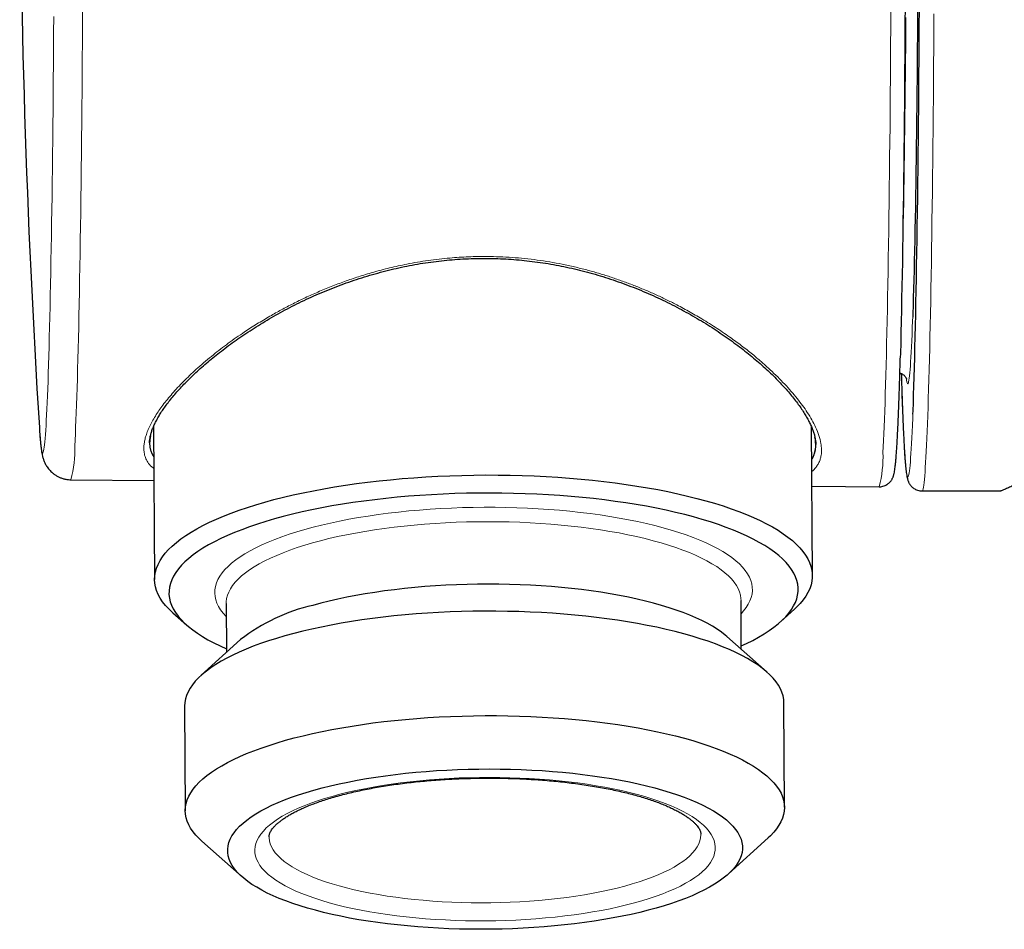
# Model space of a CAD drawing. Header units: millimetres. Extents: x 8 to 2314, y 12 to 2305.
# Tile 23 of 156: x 1074 to 1108, y 1090 to 1122. Entities that reach past the tile are written whole.
import ezdxf

# ---------------------------------------------------------------- set-up
doc = ezdxf.new("R2010")
doc.units = ezdxf.units.MM

msp = doc.modelspace()

# ---------------------------------------------------------------- linework, layer by layer
at = {"color": 7, "linetype": 'Continuous', "lineweight": 30}
for p, q in [((1104.704, 1109.667), (1104.707, 1109.562)), ((1078.563, 1107.827), (1078.595, 1102.469)), ((1101.594, 1102.605), (1101.564, 1107.806)), ((1078.45, 1107.491), (1078.427, 1107.368)), ((1101.715, 1107.202), (1101.714, 1107.242)), ((1075.67, 1105.955), (1078.574, 1105.929)), ((1101.576, 1105.729), (1103.927, 1105.708)), ((1105.431, 1105.562), (1108.182, 1105.562)), ((1099.11, 1100.022), (1099.099, 1101.735)), ((1081.1, 1101.631), (1081.1, 1101.628)), ((1081.1, 1101.628), (1081.1, 1101.63)), ((1081.1, 1101.628), (1081.11, 1099.916)), ((1100.496, 1100.999), (1100.965, 1101.426)), ((1079.238, 1101.297), (1079.712, 1100.876)), ((1081.605, 1100.365), (1080.217, 1099.104)), ((1100.013, 1099.222), (1098.609, 1100.466)), ((1079.644, 1098.03), (1079.665, 1094.377)), ((1100.62, 1094.501), (1100.598, 1098.154)), ((1098.659, 1092.166), (1100.047, 1093.427)), ((1080.251, 1093.309), (1081.654, 1092.065))]:
    msp.add_line(p, q, dxfattribs=at)
at = {"color": 252, "linetype": 'Continuous', "lineweight": 0, "flags": 128}
for points in [[(1076.079, 1122.434), (1076.075, 1121.844), (1076.071, 1121.26), (1076.067, 1120.682), (1076.063, 1120.109), (1076.058, 1119.544), (1076.053, 1118.985), (1076.048, 1118.434), (1076.042, 1117.891), (1076.037, 1117.355), (1076.031, 1116.828), (1076.024, 1116.31), (1076.018, 1115.801), (1076.011, 1115.302), (1076.004, 1114.812), (1075.997, 1114.333), (1075.99, 1113.864), (1075.982, 1113.407), (1075.974, 1112.96), (1075.966, 1112.525), (1075.958, 1112.101), (1075.95, 1111.69), (1075.941, 1111.291), (1075.932, 1110.904), (1075.923, 1110.531), (1075.914, 1110.17), (1075.905, 1109.823), (1075.895, 1109.49), (1075.886, 1109.171), (1075.876, 1108.865), (1075.866, 1108.574), (1075.856, 1108.297), (1075.846, 1108.036), (1075.835, 1107.788), (1075.825, 1107.556), (1075.814, 1107.339), (1075.804, 1107.138)], [(1104.062, 1106.904), (1104.073, 1107.107), (1104.083, 1107.326), (1104.094, 1107.561), (1104.104, 1107.81), (1104.115, 1108.075), (1104.125, 1108.355), (1104.135, 1108.649), (1104.145, 1108.957), (1104.155, 1109.28), (1104.164, 1109.617), (1104.174, 1109.968), (1104.183, 1110.332), (1104.192, 1110.709), (1104.201, 1111.099), (1104.209, 1111.503), (1104.218, 1111.918), (1104.226, 1112.346), (1104.234, 1112.786), (1104.242, 1113.237), (1104.25, 1113.7), (1104.258, 1114.173), (1104.265, 1114.658), (1104.272, 1115.152), (1104.279, 1115.657), (1104.285, 1116.171), (1104.291, 1116.695), (1104.297, 1117.227), (1104.303, 1117.768), (1104.309, 1118.317), (1104.314, 1118.874), (1104.319, 1119.438), (1104.324, 1120.01), (1104.328, 1120.588), (1104.332, 1121.172), (1104.336, 1121.762), (1104.34, 1122.358)], [(1074.588, 1107.471), (1074.596, 1107.375), (1074.607, 1107.26), (1074.617, 1107.161), (1074.628, 1107.077), (1074.639, 1107.008), (1074.65, 1106.955), (1074.66, 1106.917), (1074.671, 1106.896), (1074.682, 1106.89), (1074.693, 1106.899), (1074.704, 1106.924), (1074.714, 1106.965), (1074.725, 1107.021), (1074.736, 1107.093), (1074.747, 1107.18), (1074.757, 1107.283), (1074.768, 1107.401), (1074.778, 1107.535), (1074.789, 1107.684), (1074.799, 1107.847), (1074.809, 1108.026), (1074.82, 1108.22), (1074.83, 1108.428), (1074.84, 1108.651), (1074.85, 1108.888), (1074.859, 1109.14), (1074.869, 1109.406), (1074.879, 1109.685), (1074.888, 1109.979), (1074.897, 1110.286), (1074.906, 1110.606), (1074.915, 1110.939), (1074.924, 1111.286), (1074.933, 1111.644), (1074.941, 1112.016), (1074.95, 1112.399), (1074.958, 1112.794), (1074.966, 1113.201), (1074.973, 1113.619), (1074.981, 1114.048), (1074.988, 1114.488), (1074.995, 1114.938), (1075.002, 1115.399), (1075.009, 1115.869), (1075.015, 1116.349), (1075.021, 1116.838), (1075.027, 1117.335), (1075.033, 1117.841), (1075.039, 1118.356), (1075.044, 1118.878), (1075.049, 1119.407), (1075.054, 1119.944), (1075.058, 1120.487), (1075.062, 1121.037), (1075.066, 1121.592), (1075.07, 1122.154)], [(1104.73, 1113.019), (1104.735, 1113.18), (1104.743, 1113.499), (1104.751, 1113.831), (1104.759, 1114.175), (1104.766, 1114.531), (1104.774, 1114.899), (1104.781, 1115.278), (1104.788, 1115.669), (1104.795, 1116.07), (1104.802, 1116.482), (1104.809, 1116.904), (1104.815, 1117.336), (1104.821, 1117.777), (1104.827, 1118.228), (1104.833, 1118.688), (1104.838, 1119.156), (1104.843, 1119.632), (1104.848, 1120.116), (1104.853, 1120.608), (1104.857, 1121.106), (1104.862, 1121.612), (1104.866, 1122.123)], [(1105.846, 1122.25), (1105.842, 1121.651), (1105.838, 1121.058), (1105.834, 1120.471), (1105.83, 1119.89), (1105.825, 1119.316), (1105.82, 1118.749), (1105.815, 1118.189), (1105.809, 1117.637), (1105.803, 1117.094), (1105.797, 1116.559), (1105.791, 1116.034), (1105.784, 1115.517), (1105.777, 1115.011), (1105.77, 1114.514), (1105.763, 1114.028), (1105.755, 1113.553), (1105.748, 1113.089), (1105.74, 1112.636), (1105.731, 1112.195), (1105.723, 1111.765), (1105.714, 1111.349), (1105.706, 1110.944), (1105.697, 1110.553), (1105.687, 1110.175), (1105.678, 1109.81), (1105.669, 1109.458), (1105.659, 1109.121), (1105.649, 1108.798), (1105.639, 1108.489), (1105.629, 1108.195), (1105.619, 1107.915), (1105.608, 1107.65), (1105.598, 1107.401), (1105.587, 1107.166), (1105.577, 1106.948), (1105.566, 1106.744), (1105.555, 1106.557), (1105.544, 1106.385), (1105.533, 1106.23), (1105.522, 1106.09), (1105.51, 1105.967), (1105.499, 1105.86), (1105.488, 1105.769), (1105.477, 1105.695), (1105.465, 1105.637), (1105.454, 1105.595), (1105.442, 1105.571), (1105.431, 1105.562)], [(1105.102, 1111.643), (1105.097, 1111.51), (1105.088, 1111.263), (1105.079, 1111.031), (1105.07, 1110.812), (1105.06, 1110.608), (1105.051, 1110.418), (1105.041, 1110.243), (1105.031, 1110.082), (1105.022, 1109.937), (1105.012, 1109.806), (1105.002, 1109.691), (1104.992, 1109.591), (1104.982, 1109.506), (1104.972, 1109.436), (1104.961, 1109.382), (1104.951, 1109.343), (1104.941, 1109.32), (1104.931, 1109.312), (1104.921, 1109.32), (1104.911, 1109.343), (1104.901, 1109.382), (1104.89, 1109.436), (1104.883, 1109.483)], [(1104.707, 1109.562), (1104.708, 1109.547), (1104.717, 1109.231), (1104.727, 1108.928), (1104.737, 1108.64), (1104.747, 1108.366), (1104.757, 1108.107), (1104.767, 1107.863), (1104.778, 1107.633), (1104.788, 1107.419), (1104.799, 1107.22), (1104.81, 1107.036), (1104.82, 1106.868), (1104.831, 1106.716), (1104.842, 1106.579), (1104.853, 1106.458), (1104.864, 1106.354), (1104.875, 1106.265), (1104.886, 1106.192), (1104.897, 1106.135), (1104.909, 1106.095), (1104.92, 1106.07), (1104.931, 1106.062), (1104.942, 1106.07), (1104.953, 1106.095), (1104.965, 1106.135), (1104.976, 1106.192), (1104.987, 1106.265), (1104.998, 1106.354), (1105.009, 1106.458), (1105.02, 1106.579), (1105.031, 1106.716), (1105.042, 1106.868), (1105.052, 1107.036), (1105.063, 1107.22), (1105.074, 1107.419), (1105.084, 1107.633), (1105.095, 1107.863), (1105.105, 1108.107), (1105.11, 1108.247)], [(1083.848, 1104.216), (1084.137, 1104.295), (1084.437, 1104.37), (1084.746, 1104.441), (1085.063, 1104.508), (1085.389, 1104.572), (1085.722, 1104.631), (1086.063, 1104.686), (1086.411, 1104.736), (1086.764, 1104.783), (1087.123, 1104.824), (1087.487, 1104.862), (1087.855, 1104.894), (1088.227, 1104.922), (1088.601, 1104.945), (1088.979, 1104.964), (1089.358, 1104.978), (1089.738, 1104.987), (1090.119, 1104.991), (1090.5, 1104.99), (1090.88, 1104.985), (1091.259, 1104.975), (1091.636, 1104.959), (1092.011, 1104.94), (1092.382, 1104.915), (1092.75, 1104.886), (1093.113, 1104.852), (1093.472, 1104.814), (1093.824, 1104.771), (1094.171, 1104.723), (1094.511, 1104.671), (1094.844, 1104.615), (1095.169, 1104.555), (1095.485, 1104.491), (1095.793, 1104.422), (1096.091, 1104.35), (1096.38, 1104.274), (1096.658, 1104.194), (1096.925, 1104.111), (1097.182, 1104.025), (1097.426, 1103.935), (1097.659, 1103.842), (1097.879, 1103.747), (1098.086, 1103.648), (1098.28, 1103.547), (1098.461, 1103.443), (1098.628, 1103.338), (1098.781, 1103.23), (1098.92, 1103.12), (1099.044, 1103.008), (1099.153, 1102.895), (1099.248, 1102.781), (1099.328, 1102.665), (1099.392, 1102.548), (1099.441, 1102.431), (1099.475, 1102.313), (1099.494, 1102.194), (1099.496, 1102.075), (1099.484, 1101.957), (1099.456, 1101.838), (1099.413, 1101.72), (1099.354, 1101.602), (1099.281, 1101.486), (1099.192, 1101.37), (1099.102, 1101.27)], [(1099.099, 1101.735), (1099.097, 1101.799), (1099.08, 1101.914), (1099.048, 1102.03), (1099, 1102.145), (1098.938, 1102.258), (1098.86, 1102.371), (1098.767, 1102.483), (1098.66, 1102.594), (1098.537, 1102.702), (1098.401, 1102.809), (1098.25, 1102.915), (1098.085, 1103.018), (1097.907, 1103.118), (1097.715, 1103.217), (1097.511, 1103.312), (1097.293, 1103.405), (1097.064, 1103.495), (1096.822, 1103.582), (1096.569, 1103.666), (1096.305, 1103.746), (1096.03, 1103.823), (1095.745, 1103.896), (1095.451, 1103.965), (1095.147, 1104.03), (1094.835, 1104.092), (1094.515, 1104.149), (1094.187, 1104.202), (1093.852, 1104.251), (1093.511, 1104.295), (1093.164, 1104.335), (1092.812, 1104.37), (1092.455, 1104.401), (1092.094, 1104.427), (1091.729, 1104.448), (1091.362, 1104.465), (1090.993, 1104.477), (1090.622, 1104.484), (1090.25, 1104.486), (1089.878, 1104.484), (1089.507, 1104.477), (1089.136, 1104.465), (1088.767, 1104.448), (1088.4, 1104.427), (1088.037, 1104.4), (1087.676, 1104.37), (1087.32, 1104.334), (1086.969, 1104.294), (1086.623, 1104.25), (1086.283, 1104.201), (1085.949, 1104.148), (1085.623, 1104.09), (1085.304, 1104.029), (1084.993, 1103.964), (1084.691, 1103.894), (1084.399, 1103.821), (1084.116, 1103.744)], [(1081.103, 1101.163), (1081.094, 1101.172), (1080.992, 1101.285), (1080.905, 1101.4), (1080.833, 1101.517), (1080.776, 1101.634), (1080.735, 1101.752), (1080.709, 1101.87), (1080.698, 1101.988), (1080.703, 1102.107), (1080.723, 1102.226), (1080.758, 1102.344), (1080.809, 1102.462), (1080.875, 1102.58), (1080.957, 1102.696), (1081.053, 1102.811), (1081.164, 1102.925), (1081.29, 1103.038), (1081.431, 1103.149), (1081.585, 1103.259), (1081.754, 1103.366), (1081.936, 1103.471), (1082.132, 1103.574), (1082.341, 1103.675), (1082.562, 1103.772), (1082.796, 1103.867), (1083.042, 1103.959), (1083.3, 1104.048), (1083.568, 1104.134), (1083.848, 1104.216)], [(1084.116, 1103.744), (1083.843, 1103.664), (1083.581, 1103.58), (1083.33, 1103.493), (1083.091, 1103.403), (1082.864, 1103.31), (1082.649, 1103.215), (1082.446, 1103.116), (1082.257, 1103.015), (1082.081, 1102.912), (1081.919, 1102.807), (1081.771, 1102.7), (1081.637, 1102.591), (1081.518, 1102.481), (1081.413, 1102.369), (1081.323, 1102.256), (1081.249, 1102.142), (1081.189, 1102.027), (1081.144, 1101.912), (1081.115, 1101.796), (1081.101, 1101.68), (1081.1, 1101.631)], [(1084.799, 1094.88), (1085.068, 1094.953), (1085.347, 1095.022), (1085.635, 1095.087), (1085.932, 1095.149), (1086.238, 1095.206), (1086.55, 1095.259), (1086.87, 1095.308), (1087.196, 1095.352), (1087.528, 1095.392), (1087.865, 1095.428), (1088.206, 1095.459), (1088.551, 1095.485), (1088.899, 1095.506), (1089.25, 1095.523), (1089.602, 1095.534), (1089.955, 1095.541), (1090.309, 1095.544), (1090.662, 1095.541), (1091.015, 1095.533), (1091.365, 1095.521), (1091.714, 1095.504), (1092.059, 1095.482), (1092.401, 1095.455), (1092.738, 1095.424), (1093.07, 1095.388), (1093.397, 1095.348), (1093.717, 1095.303), (1094.031, 1095.253), (1094.337, 1095.2), (1094.635, 1095.142), (1094.924, 1095.08), (1095.204, 1095.014), (1095.475, 1094.945), (1095.735, 1094.872), (1095.984, 1094.795), (1096.222, 1094.714), (1096.448, 1094.631), (1096.663, 1094.544), (1096.864, 1094.455), (1097.053, 1094.363), (1097.228, 1094.268), (1097.39, 1094.171), (1097.538, 1094.071), (1097.671, 1093.97), (1097.79, 1093.867), (1097.894, 1093.762), (1097.983, 1093.656), (1098.057, 1093.549), (1098.116, 1093.44), (1098.16, 1093.331), (1098.188, 1093.221), (1098.2, 1093.111), (1098.197, 1093.001), (1098.178, 1092.891), (1098.144, 1092.781), (1098.095, 1092.672), (1098.03, 1092.563), (1097.95, 1092.455), (1097.855, 1092.349), (1097.745, 1092.243), (1097.62, 1092.139), (1097.481, 1092.037), (1097.328, 1091.937), (1097.161, 1091.839), (1096.98, 1091.743), (1096.787, 1091.65), (1096.58, 1091.56), (1096.361, 1091.472), (1096.13, 1091.387), (1095.887, 1091.306), (1095.634, 1091.228), (1095.37, 1091.153), (1095.095, 1091.082), (1094.812, 1091.015), (1094.519, 1090.951), (1094.218, 1090.892), (1093.909, 1090.837), (1093.592, 1090.786), (1093.269, 1090.739), (1092.94, 1090.697), (1092.606, 1090.659), (1092.267, 1090.626), (1091.924, 1090.597), (1091.577, 1090.574), (1091.228, 1090.555), (1090.876, 1090.54), (1090.523, 1090.531), (1090.17, 1090.526), (1089.816, 1090.527), (1089.463, 1090.532), (1089.112, 1090.542), (1088.762, 1090.557), (1088.415, 1090.576), (1088.071, 1090.6), (1087.732, 1090.629), (1087.397, 1090.663), (1087.067, 1090.701), (1086.744, 1090.744), (1086.427, 1090.791), (1086.117, 1090.842), (1085.815, 1090.898), (1085.521, 1090.958), (1085.236, 1091.022), (1084.961, 1091.09), (1084.696, 1091.161), (1084.441, 1091.236), (1084.197, 1091.315), (1083.965, 1091.397), (1083.745, 1091.482), (1083.537, 1091.57), (1083.342, 1091.66), (1083.16, 1091.754), (1082.991, 1091.85), (1082.836, 1091.948), (1082.696, 1092.049), (1082.57, 1092.151), (1082.458, 1092.255), (1082.361, 1092.36), (1082.28, 1092.467), (1082.213, 1092.575), (1082.162, 1092.684), (1082.126, 1092.793), (1082.106, 1092.903), (1082.101, 1093.013), (1082.112, 1093.124), (1082.138, 1093.234), (1082.18, 1093.343), (1082.237, 1093.452), (1082.31, 1093.561), (1082.398, 1093.668), (1082.5, 1093.774), (1082.617, 1093.878), (1082.749, 1093.981), (1082.895, 1094.083), (1083.056, 1094.182), (1083.23, 1094.279), (1083.417, 1094.373), (1083.617, 1094.465), (1083.83, 1094.554), (1084.055, 1094.64), (1084.292, 1094.724), (1084.54, 1094.803), (1084.799, 1094.88)], [(1082.598, 1093.465), (1082.599, 1093.433), (1082.612, 1093.327), (1082.64, 1093.221), (1082.684, 1093.116), (1082.743, 1093.012), (1082.817, 1092.908), (1082.906, 1092.806), (1083.01, 1092.705), (1083.128, 1092.606), (1083.261, 1092.509), (1083.408, 1092.414), (1083.569, 1092.321), (1083.743, 1092.23), (1083.93, 1092.142), (1084.13, 1092.057), (1084.342, 1091.975), (1084.566, 1091.896), (1084.801, 1091.82), (1085.047, 1091.748), (1085.304, 1091.679), (1085.571, 1091.614), (1085.847, 1091.553), (1086.132, 1091.496), (1086.425, 1091.443), (1086.725, 1091.395), (1087.033, 1091.35), (1087.347, 1091.31), (1087.666, 1091.275), (1087.991, 1091.244), (1088.32, 1091.217), (1088.653, 1091.196), (1088.989, 1091.179), (1089.327, 1091.167), (1089.667, 1091.159), (1090.008, 1091.157), (1090.35, 1091.159), (1090.69, 1091.166), (1091.03, 1091.178), (1091.368, 1091.195), (1091.703, 1091.216), (1092.036, 1091.242), (1092.364, 1091.273), (1092.688, 1091.308), (1093.007, 1091.348), (1093.32, 1091.392), (1093.626, 1091.44), (1093.925, 1091.493), (1094.217, 1091.55), (1094.5, 1091.611), (1094.774, 1091.675), (1095.039, 1091.744), (1095.294, 1091.816), (1095.538, 1091.891), (1095.772, 1091.97), (1095.994, 1092.052), (1096.204, 1092.137), (1096.401, 1092.225), (1096.586, 1092.315), (1096.758, 1092.408), (1096.916, 1092.503), (1097.06, 1092.6), (1097.19, 1092.699), (1097.306, 1092.8), (1097.407, 1092.902), (1097.494, 1093.006), (1097.565, 1093.11), (1097.621, 1093.215), (1097.662, 1093.321), (1097.688, 1093.427), (1097.698, 1093.533), (1097.698, 1093.553)]]:
    msp.add_lwpolyline(points, dxfattribs=at)
at = {"color": 7, "linetype": 'Continuous', "lineweight": 30, "flags": 128}
for points in [[(1104.835, 1122.511), (1104.832, 1121.928), (1104.828, 1121.35), (1104.824, 1120.778), (1104.82, 1120.212), (1104.815, 1119.652), (1104.81, 1119.1), (1104.805, 1118.554), (1104.8, 1118.017), (1104.794, 1117.487), (1104.788, 1116.966), (1104.782, 1116.453), (1104.775, 1115.95), (1104.769, 1115.456), (1104.762, 1114.971), (1104.755, 1114.497), (1104.748, 1114.033), (1104.74, 1113.58), (1104.732, 1113.138), (1104.724, 1112.708), (1104.716, 1112.289), (1104.708, 1111.882), (1104.699, 1111.487), (1104.691, 1111.105), (1104.682, 1110.735), (1104.673, 1110.379), (1104.668, 1110.216)], [(1105.276, 1122.559), (1105.273, 1122.036), (1105.269, 1121.518), (1105.264, 1121.006), (1105.26, 1120.501), (1105.255, 1120.003), (1105.25, 1119.512), (1105.245, 1119.029), (1105.24, 1118.555), (1105.234, 1118.088), (1105.228, 1117.631), (1105.222, 1117.182), (1105.216, 1116.744), (1105.209, 1116.315), (1105.202, 1115.896), (1105.195, 1115.488), (1105.188, 1115.09), (1105.181, 1114.704), (1105.173, 1114.329), (1105.165, 1113.965), (1105.157, 1113.614), (1105.149, 1113.275), (1105.141, 1112.948), (1105.133, 1112.634), (1105.124, 1112.333), (1105.115, 1112.045), (1105.106, 1111.771), (1105.102, 1111.643)], [(1105.11, 1108.247), (1105.115, 1108.366), (1105.125, 1108.64), (1105.135, 1108.928), (1105.145, 1109.231), (1105.154, 1109.547), (1105.164, 1109.878), (1105.173, 1110.222), (1105.182, 1110.579), (1105.191, 1110.95), (1105.2, 1111.333), (1105.209, 1111.729), (1105.217, 1112.137), (1105.225, 1112.557), (1105.233, 1112.989), (1105.241, 1113.433), (1105.249, 1113.887), (1105.256, 1114.353), (1105.263, 1114.829), (1105.27, 1115.315), (1105.277, 1115.811), (1105.283, 1116.317), (1105.29, 1116.832), (1105.295, 1117.355), (1105.301, 1117.887), (1105.307, 1118.428), (1105.312, 1118.975), (1105.317, 1119.531), (1105.322, 1120.093), (1105.326, 1120.662), (1105.33, 1121.237), (1105.334, 1121.818), (1105.338, 1122.404)], [(1082.449, 1105.173), (1082.769, 1105.26), (1083.1, 1105.344), (1083.44, 1105.424), (1083.789, 1105.5), (1084.146, 1105.572), (1084.512, 1105.64), (1084.885, 1105.704), (1085.265, 1105.763), (1085.652, 1105.818), (1086.045, 1105.869), (1086.443, 1105.915), (1086.846, 1105.957), (1087.253, 1105.994), (1087.664, 1106.026), (1088.079, 1106.054), (1088.496, 1106.077), (1088.916, 1106.095), (1089.337, 1106.108), (1089.759, 1106.117), (1090.181, 1106.121), (1090.604, 1106.119), (1091.025, 1106.113), (1091.446, 1106.103), (1091.864, 1106.087), (1092.281, 1106.067), (1092.694, 1106.041), (1093.104, 1106.012), (1093.509, 1105.977), (1093.91, 1105.938), (1094.306, 1105.894), (1094.697, 1105.845), (1095.081, 1105.793), (1095.458, 1105.735), (1095.828, 1105.674), (1096.19, 1105.608), (1096.545, 1105.538), (1096.89, 1105.464), (1097.226, 1105.386), (1097.553, 1105.304), (1097.869, 1105.219), (1098.175, 1105.13), (1098.47, 1105.037), (1098.754, 1104.941), (1099.026, 1104.842), (1099.286, 1104.739), (1099.534, 1104.634), (1099.769, 1104.526), (1099.991, 1104.415), (1100.199, 1104.302), (1100.394, 1104.186), (1100.575, 1104.068), (1100.742, 1103.948), (1100.894, 1103.826), (1101.032, 1103.702), (1101.155, 1103.577), (1101.263, 1103.45), (1101.357, 1103.322), (1101.434, 1103.193), (1101.497, 1103.063), (1101.544, 1102.933), (1101.576, 1102.802), (1101.592, 1102.67), (1101.593, 1102.538), (1101.578, 1102.407), (1101.548, 1102.275), (1101.502, 1102.144), (1101.441, 1102.013), (1101.364, 1101.884), (1101.272, 1101.755), (1101.166, 1101.627), (1101.044, 1101.5), (1100.965, 1101.426)], [(1099.109, 1100.144), (1099.288, 1100.228), (1099.508, 1100.337), (1099.714, 1100.449), (1099.907, 1100.563), (1100.086, 1100.68), (1100.252, 1100.798), (1100.403, 1100.918), (1100.539, 1101.04), (1100.661, 1101.163), (1100.769, 1101.287), (1100.861, 1101.413), (1100.938, 1101.539), (1101, 1101.666), (1101.047, 1101.794), (1101.079, 1101.922), (1101.095, 1102.05), (1101.096, 1102.178), (1101.081, 1102.306), (1101.051, 1102.434), (1101.006, 1102.561), (1100.945, 1102.687), (1100.87, 1102.813), (1100.779, 1102.937), (1100.673, 1103.061), (1100.553, 1103.183), (1100.418, 1103.303), (1100.268, 1103.422), (1100.104, 1103.538), (1099.927, 1103.653), (1099.735, 1103.765), (1099.53, 1103.875), (1099.312, 1103.983), (1099.081, 1104.088), (1098.837, 1104.19), (1098.581, 1104.289), (1098.314, 1104.385), (1098.034, 1104.477), (1097.744, 1104.567), (1097.443, 1104.652), (1097.132, 1104.734), (1096.811, 1104.813), (1096.48, 1104.887), (1096.141, 1104.958), (1095.793, 1105.025), (1095.437, 1105.087), (1095.074, 1105.145), (1094.704, 1105.199), (1094.327, 1105.249), (1093.944, 1105.294), (1093.556, 1105.334), (1093.163, 1105.37), (1092.766, 1105.401), (1092.365, 1105.428), (1091.961, 1105.45), (1091.555, 1105.467), (1091.146, 1105.479), (1090.736, 1105.487), (1090.325, 1105.49), (1089.913, 1105.488), (1089.502, 1105.481), (1089.092, 1105.47), (1088.683, 1105.453), (1088.276, 1105.432), (1087.872, 1105.407), (1087.471, 1105.376), (1087.073, 1105.341), (1086.68, 1105.301), (1086.291, 1105.257), (1085.908, 1105.209), (1085.531, 1105.156), (1085.16, 1105.098), (1084.795, 1105.037), (1084.439, 1104.971), (1084.09, 1104.901), (1083.75, 1104.827), (1083.418, 1104.749), (1083.096, 1104.668), (1082.784, 1104.583)], [(1079.238, 1101.297), (1079.224, 1101.309), (1079.093, 1101.434), (1078.978, 1101.56), (1078.877, 1101.687), (1078.792, 1101.816), (1078.722, 1101.945), (1078.667, 1102.076), (1078.627, 1102.206), (1078.603, 1102.338), (1078.595, 1102.469), (1078.602, 1102.601), (1078.624, 1102.733), (1078.662, 1102.864), (1078.716, 1102.995), (1078.785, 1103.125), (1078.869, 1103.255), (1078.968, 1103.383), (1079.083, 1103.51), (1079.212, 1103.637), (1079.356, 1103.761), (1079.514, 1103.884), (1079.687, 1104.005), (1079.873, 1104.124), (1080.074, 1104.241), (1080.288, 1104.356), (1080.515, 1104.468), (1080.755, 1104.578), (1081.008, 1104.685), (1081.273, 1104.788), (1081.55, 1104.889), (1081.839, 1104.987), (1082.138, 1105.082), (1082.449, 1105.173)], [(1082.784, 1104.583), (1082.482, 1104.494), (1082.19, 1104.402), (1081.91, 1104.307), (1081.641, 1104.208), (1081.384, 1104.107), (1081.139, 1104.003), (1080.906, 1103.896), (1080.687, 1103.786), (1080.481, 1103.674), (1080.288, 1103.56), (1080.108, 1103.444), (1079.943, 1103.325), (1079.792, 1103.205), (1079.655, 1103.084), (1079.533, 1102.961), (1079.426, 1102.836), (1079.334, 1102.711), (1079.257, 1102.584), (1079.194, 1102.457), (1079.148, 1102.33), (1079.116, 1102.202), (1079.1, 1102.074), (1079.099, 1101.945), (1079.114, 1101.817), (1079.144, 1101.69), (1079.189, 1101.563), (1079.249, 1101.436), (1079.325, 1101.31), (1079.416, 1101.186), (1079.521, 1101.063), (1079.642, 1100.941), (1079.777, 1100.82), (1079.927, 1100.702), (1080.09, 1100.585), (1080.268, 1100.47), (1080.46, 1100.358), (1080.665, 1100.248), (1080.883, 1100.14), (1081.109, 1100.038)], [(1098.609, 1100.466), (1098.55, 1100.517), (1098.414, 1100.624), (1098.263, 1100.729), (1098.098, 1100.832), (1097.92, 1100.933), (1097.728, 1101.031), (1097.524, 1101.127), (1097.306, 1101.22), (1097.077, 1101.31), (1096.835, 1101.397), (1096.582, 1101.48), (1096.318, 1101.561), (1096.043, 1101.637), (1095.758, 1101.71), (1095.464, 1101.78), (1095.16, 1101.845), (1094.848, 1101.906), (1094.528, 1101.964), (1094.2, 1102.017), (1093.865, 1102.065), (1093.524, 1102.11), (1093.177, 1102.149), (1092.824, 1102.185), (1092.468, 1102.216), (1092.107, 1102.242), (1091.742, 1102.263), (1091.375, 1102.28), (1091.006, 1102.292), (1090.635, 1102.299), (1090.263, 1102.301), (1089.891, 1102.299), (1089.52, 1102.291), (1089.149, 1102.279), (1088.78, 1102.263), (1088.413, 1102.241), (1088.049, 1102.215), (1087.689, 1102.184), (1087.333, 1102.149), (1086.982, 1102.109), (1086.636, 1102.064), (1086.296, 1102.015), (1085.962, 1101.962), (1085.636, 1101.905), (1085.317, 1101.844), (1085.006, 1101.778), (1084.704, 1101.709), (1084.412, 1101.636), (1084.129, 1101.559)], [(1100.598, 1098.154), (1100.591, 1098.271), (1100.568, 1098.396), (1100.53, 1098.52), (1100.476, 1098.644), (1100.408, 1098.767), (1100.324, 1098.889), (1100.225, 1099.01), (1100.112, 1099.129), (1099.984, 1099.247), (1099.841, 1099.363), (1099.684, 1099.477), (1099.513, 1099.589), (1099.328, 1099.7), (1099.13, 1099.807), (1098.919, 1099.912), (1098.694, 1100.015), (1098.457, 1100.115), (1098.208, 1100.211), (1097.947, 1100.305), (1097.674, 1100.395), (1097.391, 1100.482), (1097.096, 1100.566), (1096.792, 1100.646), (1096.478, 1100.722), (1096.154, 1100.794), (1095.821, 1100.862), (1095.48, 1100.926), (1095.132, 1100.986), (1094.776, 1101.042), (1094.413, 1101.094), (1094.043, 1101.141), (1093.668, 1101.183), (1093.288, 1101.221), (1092.903, 1101.255), (1092.514, 1101.284), (1092.122, 1101.308), (1091.726, 1101.327), (1091.329, 1101.342), (1090.929, 1101.352), (1090.528, 1101.357), (1090.127, 1101.357), (1089.726, 1101.353), (1089.325, 1101.343), (1088.926, 1101.329), (1088.528, 1101.311), (1088.132, 1101.287), (1087.74, 1101.259), (1087.351, 1101.226), (1086.966, 1101.189), (1086.585, 1101.147), (1086.21, 1101.1), (1085.841, 1101.049), (1085.478, 1100.994), (1085.121, 1100.935), (1084.772, 1100.871), (1084.431, 1100.803), (1084.098, 1100.732), (1083.774, 1100.656), (1083.46, 1100.577), (1083.155, 1100.494), (1082.86, 1100.407), (1082.576, 1100.317), (1082.303, 1100.224), (1082.042, 1100.128), (1081.792, 1100.028), (1081.555, 1099.926), (1081.33, 1099.821), (1081.118, 1099.714), (1080.919, 1099.604), (1080.734, 1099.492), (1080.563, 1099.378), (1080.405, 1099.262), (1080.262, 1099.145), (1080.134, 1099.026), (1080.02, 1098.905), (1079.921, 1098.783), (1079.836, 1098.661), (1079.767, 1098.537), (1079.713, 1098.413), (1079.675, 1098.288), (1079.652, 1098.163), (1079.644, 1098.038), (1079.644, 1098.03)], [(1083.176, 1096.84), (1083.481, 1096.923), (1083.796, 1097.002), (1084.12, 1097.078), (1084.453, 1097.15), (1084.794, 1097.217), (1085.143, 1097.281), (1085.499, 1097.341), (1085.862, 1097.396), (1086.232, 1097.447), (1086.607, 1097.493), (1086.987, 1097.535), (1087.372, 1097.573), (1087.761, 1097.605), (1088.154, 1097.634), (1088.549, 1097.657), (1088.947, 1097.676), (1089.347, 1097.69), (1089.747, 1097.699), (1090.149, 1097.704), (1090.55, 1097.703), (1090.951, 1097.698), (1091.35, 1097.688), (1091.748, 1097.674), (1092.143, 1097.654), (1092.536, 1097.63), (1092.925, 1097.601), (1093.31, 1097.568), (1093.69, 1097.53), (1094.065, 1097.487), (1094.434, 1097.44), (1094.797, 1097.389), (1095.153, 1097.333), (1095.502, 1097.273), (1095.843, 1097.209), (1096.175, 1097.14), (1096.499, 1097.068), (1096.814, 1096.992), (1097.118, 1096.912), (1097.412, 1096.829), (1097.696, 1096.742), (1097.969, 1096.651), (1098.23, 1096.558), (1098.479, 1096.461), (1098.716, 1096.361), (1098.94, 1096.259), (1099.152, 1096.154), (1099.35, 1096.046), (1099.535, 1095.936), (1099.706, 1095.824), (1099.863, 1095.709), (1100.005, 1095.593), (1100.134, 1095.475), (1100.247, 1095.356), (1100.346, 1095.235), (1100.429, 1095.113), (1100.498, 1094.991), (1100.551, 1094.867), (1100.59, 1094.743), (1100.612, 1094.618), (1100.62, 1094.493), (1100.612, 1094.368), (1100.589, 1094.243), (1100.55, 1094.118), (1100.496, 1093.994), (1100.427, 1093.87), (1100.343, 1093.748), (1100.244, 1093.626), (1100.13, 1093.505), (1100.047, 1093.427)], [(1080.251, 1093.309), (1080.152, 1093.402), (1080.038, 1093.521), (1079.939, 1093.642), (1079.856, 1093.764), (1079.787, 1093.887), (1079.734, 1094.011), (1079.696, 1094.135), (1079.673, 1094.26), (1079.665, 1094.385), (1079.673, 1094.51), (1079.696, 1094.635), (1079.735, 1094.759), (1079.789, 1094.884), (1079.858, 1095.007), (1079.942, 1095.13), (1080.041, 1095.252), (1080.155, 1095.372), (1080.284, 1095.491), (1080.427, 1095.609), (1080.585, 1095.725), (1080.756, 1095.839), (1080.941, 1095.951), (1081.14, 1096.061), (1081.352, 1096.168), (1081.576, 1096.273), (1081.814, 1096.375), (1082.063, 1096.474), (1082.325, 1096.571), (1082.598, 1096.664), (1082.882, 1096.754), (1083.176, 1096.84)], [(1084.167, 1095.098), (1084.45, 1095.174), (1084.743, 1095.247), (1085.045, 1095.317), (1085.355, 1095.382), (1085.674, 1095.444), (1086, 1095.501), (1086.334, 1095.554), (1086.674, 1095.603), (1087.02, 1095.647), (1087.371, 1095.687), (1087.728, 1095.723), (1088.088, 1095.754), (1088.452, 1095.78), (1088.818, 1095.801), (1089.187, 1095.818), (1089.558, 1095.83), (1089.929, 1095.837), (1090.301, 1095.84), (1090.673, 1095.837), (1091.044, 1095.83), (1091.413, 1095.818), (1091.78, 1095.802), (1092.145, 1095.78), (1092.506, 1095.754), (1092.863, 1095.723), (1093.215, 1095.688), (1093.562, 1095.648), (1093.903, 1095.604), (1094.238, 1095.555), (1094.566, 1095.502), (1094.886, 1095.445), (1095.199, 1095.384), (1095.502, 1095.318), (1095.797, 1095.249), (1096.082, 1095.176), (1096.356, 1095.099), (1096.62, 1095.019), (1096.873, 1094.935), (1097.115, 1094.849), (1097.345, 1094.759), (1097.562, 1094.666), (1097.767, 1094.57), (1097.958, 1094.472), (1098.137, 1094.371), (1098.301, 1094.268), (1098.452, 1094.163), (1098.589, 1094.056), (1098.711, 1093.947), (1098.818, 1093.836), (1098.911, 1093.725), (1098.989, 1093.612), (1099.052, 1093.498), (1099.099, 1093.383), (1099.131, 1093.268), (1099.148, 1093.152), (1099.149, 1093.036), (1099.136, 1092.92), (1099.106, 1092.804), (1099.062, 1092.689), (1099.002, 1092.574), (1098.927, 1092.46), (1098.837, 1092.347), (1098.732, 1092.236), (1098.613, 1092.125), (1098.479, 1092.016), (1098.331, 1091.909), (1098.169, 1091.804), (1097.993, 1091.701), (1097.804, 1091.6), (1097.602, 1091.502), (1097.387, 1091.406), (1097.16, 1091.313), (1096.92, 1091.223), (1096.669, 1091.136), (1096.407, 1091.052), (1096.135, 1090.972), (1095.852, 1090.895), (1095.559, 1090.822), (1095.257, 1090.753), (1094.947, 1090.687), (1094.628, 1090.626), (1094.301, 1090.569), (1093.968, 1090.515), (1093.628, 1090.467), (1093.282, 1090.422), (1092.93, 1090.382), (1092.574, 1090.347), (1092.214, 1090.316), (1091.85, 1090.29), (1091.484, 1090.268), (1091.115, 1090.252), (1090.744, 1090.24), (1090.372, 1090.232), (1090, 1090.23), (1089.629, 1090.232), (1089.258, 1090.239), (1088.888, 1090.251), (1088.521, 1090.268), (1088.157, 1090.289), (1087.796, 1090.315), (1087.439, 1090.346), (1087.087, 1090.382), (1086.74, 1090.421), (1086.398, 1090.466), (1086.063, 1090.514), (1085.736, 1090.567), (1085.415, 1090.625), (1085.103, 1090.686), (1084.799, 1090.751), (1084.505, 1090.821), (1084.22, 1090.894), (1083.946, 1090.97), (1083.681, 1091.051), (1083.428, 1091.134), (1083.187, 1091.221), (1082.957, 1091.311), (1082.74, 1091.404), (1082.535, 1091.5), (1082.344, 1091.598), (1082.165, 1091.699), (1082.001, 1091.802), (1081.85, 1091.907), (1081.713, 1092.014), (1081.591, 1092.123), (1081.483, 1092.233), (1081.391, 1092.345), (1081.313, 1092.458), (1081.25, 1092.572), (1081.203, 1092.687), (1081.171, 1092.802), (1081.154, 1092.918), (1081.152, 1093.034), (1081.166, 1093.149), (1081.195, 1093.265), (1081.24, 1093.381), (1081.3, 1093.495), (1081.375, 1093.609), (1081.465, 1093.722), (1081.569, 1093.834), (1081.689, 1093.944), (1081.823, 1094.053), (1081.971, 1094.16), (1082.133, 1094.266), (1082.309, 1094.369), (1082.498, 1094.47), (1082.7, 1094.568), (1082.915, 1094.664), (1083.142, 1094.757), (1083.381, 1094.847), (1083.632, 1094.934), (1083.894, 1095.017), (1084.167, 1095.098)]]:
    msp.add_lwpolyline(points, dxfattribs=at)
at = {"color": 7, "linetype": 'Continuous', "lineweight": 30}
for centre, radius, start, end in [((1423.879, 1129.712), 350, 180, 183.5927), ((1093.932, 1108.977), 19.402, 183.5372, 184.4529), ((1085.529, 1095.333), 6.382, 102.6758, 127.9443)]:
    msp.add_arc(centre, radius, start, end, dxfattribs=at)
at = {"color": 252, "linetype": 'Continuous', "lineweight": 0}
for centre, radius, start, end in [((1072.039, 1106.965), 3.769, 344.4536, 2.6334), ((1099.984, 1106.76), 4.081, 345.0664, 2.0207)]:
    msp.add_arc(centre, radius, start, end, dxfattribs=at)
msp.add_open_spline([(1078.572, 1106.35), (1078.546, 1106.368), (1078.456, 1106.432), (1078.357, 1106.558), (1078.269, 1106.726), (1078.229, 1106.886), (1078.217, 1107.041), (1078.224, 1107.185), (1078.249, 1107.338), (1078.293, 1107.5), (1078.355, 1107.671), (1078.435, 1107.85), (1078.534, 1108.037), (1078.649, 1108.228), (1078.779, 1108.421), (1078.922, 1108.616), (1079.081, 1108.815), (1079.257, 1109.02), (1079.447, 1109.228), (1079.653, 1109.44), (1079.874, 1109.655), (1080.114, 1109.875), (1080.372, 1110.1), (1080.719, 1110.386), (1081.167, 1110.73), (1081.681, 1111.089), (1082.171, 1111.404), (1082.602, 1111.663), (1083.025, 1111.899), (1083.437, 1112.115), (1083.864, 1112.323), (1084.307, 1112.523), (1084.765, 1112.713), (1085.238, 1112.893), (1085.725, 1113.059), (1086.25, 1113.219), (1086.813, 1113.368), (1087.459, 1113.51), (1088.162, 1113.63), (1088.882, 1113.713), (1089.57, 1113.757), (1090.15, 1113.767), (1090.66, 1113.755), (1091.099, 1113.731), (1091.539, 1113.693), (1091.978, 1113.64), (1092.414, 1113.574), (1092.849, 1113.493), (1093.281, 1113.4), (1093.703, 1113.295), (1094.115, 1113.18), (1094.517, 1113.055), (1094.912, 1112.919), (1095.302, 1112.774), (1095.685, 1112.619), (1096.062, 1112.456), (1096.43, 1112.284), (1096.835, 1112.083), (1097.272, 1111.849), (1097.766, 1111.564), (1098.268, 1111.248), (1098.745, 1110.921), (1099.17, 1110.606), (1099.526, 1110.323), (1099.842, 1110.055), (1100.122, 1109.802), (1100.385, 1109.549), (1100.631, 1109.296), (1100.859, 1109.045), (1101.068, 1108.795), (1101.255, 1108.549), (1101.429, 1108.298), (1101.583, 1108.045), (1101.722, 1107.773), (1101.832, 1107.497), (1101.897, 1107.238), (1101.92, 1107.01), (1101.909, 1106.83), (1101.875, 1106.682), (1101.828, 1106.56), (1101.764, 1106.446), (1101.681, 1106.342), (1101.617, 1106.274), (1101.576, 1106.242), (1101.573, 1106.24)], degree=3, knots=[0, 0, 0, 0, 0.006976, 0.024768, 0.039783, 0.054853, 0.065403, 0.075972, 0.0866, 0.097248, 0.108038, 0.11885, 0.129722, 0.140615, 0.150909, 0.161219, 0.17162, 0.182021, 0.192487, 0.202953, 0.213507, 0.224077, 0.235115, 0.246169, 0.265665, 0.285251, 0.299373, 0.313529, 0.325421, 0.337334, 0.349347, 0.361381, 0.373578, 0.385799, 0.398129, 0.410487, 0.424808, 0.439175, 0.45664, 0.474198, 0.489031, 0.503924, 0.513945, 0.523985, 0.534127, 0.544269, 0.554486, 0.564702, 0.575021, 0.585357, 0.595327, 0.605312, 0.615378, 0.625444, 0.635567, 0.645689, 0.655889, 0.666102, 0.680121, 0.694173, 0.711182, 0.728249, 0.742598, 0.756981, 0.769, 0.781041, 0.793188, 0.805359, 0.817702, 0.830071, 0.842556, 0.855071, 0.869216, 0.883404, 0.900636, 0.917953, 0.932564, 0.947229, 0.957541, 0.967872, 0.978305, 0.988738, 0.999245, 1, 1, 1, 1], dxfattribs=at)
at = {"color": 7, "linetype": 'Continuous', "lineweight": 30}
for points, knots in [([(1078.421, 1107.248), (1078.42, 1107.252), (1078.419, 1107.287), (1078.426, 1107.362), (1078.444, 1107.471), (1078.473, 1107.587), (1078.514, 1107.709), (1078.566, 1107.838), (1078.63, 1107.973), (1078.706, 1108.114), (1078.793, 1108.26), (1078.892, 1108.412), (1079.004, 1108.568), (1079.128, 1108.731), (1079.266, 1108.899), (1079.416, 1109.071), (1079.578, 1109.248), (1079.754, 1109.428), (1079.941, 1109.611), (1080.141, 1109.797), (1080.352, 1109.984), (1080.574, 1110.172), (1080.807, 1110.361), (1081.053, 1110.551), (1081.31, 1110.741), (1081.578, 1110.931), (1081.859, 1111.12), (1082.15, 1111.307), (1082.451, 1111.492), (1082.761, 1111.673), (1083.079, 1111.85), (1083.404, 1112.021), (1083.735, 1112.186), (1084.072, 1112.344), (1084.414, 1112.495), (1084.763, 1112.638), (1085.117, 1112.775), (1085.478, 1112.903), (1085.842, 1113.024), (1086.21, 1113.135), (1086.581, 1113.237), (1086.953, 1113.329), (1087.326, 1113.411), (1087.698, 1113.483), (1088.07, 1113.544), (1088.441, 1113.595), (1088.814, 1113.636), (1089.189, 1113.666), (1089.565, 1113.687), (1089.942, 1113.697), (1090.317, 1113.697), (1090.689, 1113.687), (1091.06, 1113.666), (1091.431, 1113.636), (1091.802, 1113.595), (1092.172, 1113.544), (1092.541, 1113.483), (1092.91, 1113.412), (1093.276, 1113.331), (1093.639, 1113.241), (1094, 1113.142), (1094.36, 1113.033), (1094.717, 1112.914), (1095.072, 1112.787), (1095.422, 1112.652), (1095.769, 1112.508), (1096.11, 1112.357), (1096.446, 1112.199), (1096.774, 1112.035), (1097.096, 1111.865), (1097.41, 1111.689), (1097.717, 1111.508), (1098.015, 1111.323), (1098.304, 1111.135), (1098.585, 1110.943), (1098.855, 1110.749), (1099.114, 1110.554), (1099.362, 1110.358), (1099.599, 1110.162), (1099.824, 1109.967), (1100.035, 1109.775), (1100.234, 1109.584), (1100.421, 1109.396), (1100.595, 1109.21), (1100.757, 1109.028), (1100.906, 1108.85), (1101.042, 1108.676), (1101.165, 1108.507), (1101.275, 1108.343), (1101.373, 1108.185), (1101.458, 1108.032), (1101.53, 1107.886), (1101.59, 1107.748), (1101.637, 1107.618), (1101.673, 1107.494), (1101.698, 1107.376), (1101.711, 1107.274), (1101.712, 1107.214), (1101.712, 1107.189)], [0, 0, 0, 0, 0.001263, 0.01173, 0.021955, 0.031903, 0.041871, 0.051885, 0.06193, 0.071981, 0.082009, 0.091995, 0.102118, 0.112359, 0.12271, 0.133163, 0.143707, 0.15433, 0.16502, 0.175763, 0.186544, 0.197348, 0.208172, 0.219053, 0.230009, 0.241056, 0.252173, 0.263337, 0.274526, 0.285713, 0.296868, 0.307968, 0.318991, 0.32992, 0.34078, 0.351607, 0.362429, 0.373223, 0.383971, 0.394656, 0.405262, 0.415777, 0.426188, 0.436486, 0.446666, 0.456736, 0.466789, 0.476884, 0.486998, 0.497091, 0.507133, 0.517094, 0.52701, 0.537027, 0.547061, 0.557132, 0.567262, 0.57747, 0.587732, 0.597995, 0.60836, 0.618823, 0.629383, 0.640033, 0.650768, 0.661579, 0.672457, 0.683391, 0.694366, 0.70537, 0.716409, 0.727519, 0.738635, 0.749767, 0.76093, 0.772139, 0.783247, 0.79437, 0.80547, 0.816488, 0.827376, 0.838184, 0.848989, 0.859705, 0.870351, 0.880947, 0.891512, 0.901891, 0.912239, 0.922548, 0.932783, 0.942914, 0.952912, 0.962714, 0.97259, 0.982548, 0.992608, 1, 1, 1, 1]), ([(1103.927, 1105.71), (1103.946, 1105.709), (1103.992, 1105.709), (1104.063, 1105.724), (1104.136, 1105.749), (1104.199, 1105.783), (1104.252, 1105.821), (1104.296, 1105.86), (1104.331, 1105.9), (1104.359, 1105.939), (1104.382, 1105.977), (1104.401, 1106.014), (1104.417, 1106.051), (1104.43, 1106.089), (1104.443, 1106.132), (1104.456, 1106.186), (1104.47, 1106.256), (1104.483, 1106.344), (1104.495, 1106.447), (1104.507, 1106.561), (1104.519, 1106.689), (1104.53, 1106.828), (1104.54, 1106.978), (1104.551, 1107.139), (1104.561, 1107.314), (1104.571, 1107.5), (1104.581, 1107.7), (1104.591, 1107.911), (1104.6, 1108.136), (1104.61, 1108.372), (1104.619, 1108.622), (1104.628, 1108.883), (1104.638, 1109.156), (1104.647, 1109.442), (1104.655, 1109.74), (1104.663, 1109.993), (1104.667, 1110.152), (1104.668, 1110.203)], [0, 0, 0, 0, 0.0051623, 0.012756, 0.0201591, 0.0274482, 0.034715, 0.0420887, 0.0497607, 0.0579943, 0.067128, 0.0775971, 0.0899867, 0.1051472, 0.124453, 0.1505179, 0.1899595, 0.2360814, 0.2789944, 0.3246366, 0.368018, 0.4102938, 0.4519645, 0.4932655, 0.5343241, 0.5752161, 0.6159891, 0.6566745, 0.697294, 0.7378626, 0.7783915, 0.8188888, 0.8593607, 0.8998118, 0.9402458, 0.9806655, 1, 1, 1, 1]), ([(1104.654, 1109.691), (1104.663, 1109.688), (1104.694, 1109.679), (1104.737, 1109.655), (1104.782, 1109.623), (1104.816, 1109.591), (1104.841, 1109.56), (1104.86, 1109.533), (1104.874, 1109.508), (1104.883, 1109.488), (1104.889, 1109.473), (1104.892, 1109.463), (1104.892, 1109.463), (1104.892, 1109.463)], [0, 0, 0, 0, 0.0307377, 0.1008566, 0.1704516, 0.2410414, 0.3149568, 0.3952206, 0.4854265, 0.5897496, 0.7130263, 0.8607214, 1, 1, 1, 1]), ([(1104.708, 1109.541), (1104.709, 1109.5), (1104.713, 1109.358), (1104.72, 1109.126), (1104.729, 1108.848), (1104.739, 1108.582), (1104.748, 1108.328), (1104.757, 1108.086), (1104.767, 1107.857), (1104.777, 1107.641), (1104.787, 1107.437), (1104.797, 1107.246), (1104.807, 1107.067), (1104.817, 1106.901), (1104.827, 1106.748), (1104.838, 1106.608), (1104.849, 1106.479), (1104.86, 1106.362), (1104.872, 1106.256), (1104.885, 1106.158), (1104.898, 1106.076), (1104.913, 1106.008), (1104.927, 1105.956), (1104.943, 1105.911), (1104.959, 1105.872), (1104.979, 1105.832), (1105.004, 1105.792), (1105.034, 1105.751), (1105.071, 1105.71), (1105.117, 1105.669), (1105.173, 1105.631), (1105.238, 1105.598), (1105.314, 1105.574), (1105.38, 1105.562), (1105.42, 1105.564), (1105.431, 1105.564)], [0, 0, 0, 0, 0.0176495, 0.0610062, 0.1043774, 0.1477659, 0.1911753, 0.2346103, 0.2780767, 0.3215825, 0.3651382, 0.408758, 0.4524621, 0.496279, 0.5402512, 0.5844438, 0.6289619, 0.6739852, 0.7198489, 0.7672605, 0.8180506, 0.8555976, 0.883957, 0.901442, 0.9160209, 0.9281656, 0.9385882, 0.9478403, 0.9563503, 0.9644457, 0.9723556, 0.9802097, 0.9880577, 0.9967067, 1, 1, 1, 1]), ([(1131.676, 1105.564), (1131.675, 1105.567), (1131.673, 1105.57), (1131.642, 1105.59), (1131.598, 1105.615), (1131.536, 1105.648), (1131.457, 1105.69), (1131.362, 1105.739), (1131.249, 1105.796), (1131.12, 1105.861), (1130.974, 1105.932), (1130.814, 1106.009), (1130.638, 1106.092), (1130.447, 1106.18), (1130.24, 1106.274), (1130.018, 1106.373), (1129.781, 1106.476), (1129.529, 1106.584), (1129.234, 1106.706), (1128.89, 1106.844), (1128.464, 1107.009), (1127.982, 1107.186), (1127.467, 1107.364), (1126.957, 1107.529), (1126.486, 1107.671), (1126.03, 1107.8), (1125.592, 1107.916), (1125.14, 1108.026), (1124.674, 1108.13), (1124.193, 1108.227), (1123.698, 1108.316), (1123.192, 1108.395), (1122.695, 1108.461), (1122.211, 1108.514), (1121.76, 1108.553), (1121.323, 1108.582), (1120.902, 1108.601), (1120.478, 1108.612), (1119.988, 1108.615), (1119.434, 1108.605), (1118.88, 1108.578), (1118.39, 1108.543), (1117.964, 1108.503), (1117.54, 1108.456), (1117.118, 1108.4), (1116.699, 1108.337), (1116.284, 1108.267), (1115.873, 1108.19), (1115.465, 1108.106), (1115.061, 1108.016), (1114.661, 1107.921), (1114.268, 1107.82), (1113.883, 1107.715), (1113.505, 1107.606), (1113.136, 1107.495), (1112.777, 1107.381), (1112.384, 1107.251), (1111.964, 1107.107), (1111.495, 1106.937), (1111.021, 1106.758), (1110.577, 1106.583), (1110.187, 1106.425), (1109.848, 1106.283), (1109.538, 1106.151), (1109.238, 1106.021), (1108.954, 1105.896), (1108.713, 1105.789), (1108.524, 1105.705), (1108.395, 1105.648), (1108.306, 1105.61), (1108.248, 1105.586), (1108.209, 1105.57), (1108.187, 1105.563), (1108.184, 1105.563), (1108.182, 1105.563)], [0, 0, 0, 0, 0.013816, 0.02571, 0.037626, 0.049657, 0.061688, 0.073802, 0.085917, 0.098148, 0.110399, 0.122489, 0.134597, 0.146808, 0.15902, 0.171304, 0.183589, 0.195974, 0.208376, 0.224862, 0.241389, 0.261399, 0.281481, 0.29837, 0.315303, 0.329155, 0.343032, 0.357034, 0.371065, 0.385302, 0.399571, 0.41398, 0.428424, 0.441215, 0.454033, 0.465373, 0.476713, 0.488131, 0.499548, 0.516082, 0.532676, 0.544223, 0.55579, 0.567463, 0.579137, 0.590887, 0.602638, 0.614492, 0.626365, 0.638473, 0.650599, 0.662823, 0.675047, 0.687341, 0.699635, 0.712024, 0.724431, 0.74133, 0.758272, 0.778797, 0.799401, 0.816741, 0.834131, 0.85133, 0.868581, 0.889528, 0.910576, 0.928337, 0.946164, 0.958704, 0.971268, 0.982376, 0.993483, 1, 1, 1, 1]), ([(1074.589, 1107.458), (1074.592, 1107.428), (1074.598, 1107.349), (1074.608, 1107.236), (1074.621, 1107.112), (1074.637, 1106.989), (1074.654, 1106.885), (1074.672, 1106.796), (1074.688, 1106.733), (1074.704, 1106.68), (1074.723, 1106.627), (1074.745, 1106.574), (1074.77, 1106.519), (1074.801, 1106.462), (1074.838, 1106.402), (1074.883, 1106.34), (1074.938, 1106.277), (1075.002, 1106.213), (1075.076, 1106.152), (1075.161, 1106.095), (1075.255, 1106.046), (1075.356, 1106.006), (1075.466, 1105.975), (1075.572, 1105.957), (1075.641, 1105.957), (1075.67, 1105.956)], [0, 0, 0, 0, 0.0644233, 0.1684287, 0.2761315, 0.391214, 0.525919, 0.5972048, 0.6407269, 0.6772079, 0.7079318, 0.7344887, 0.7580905, 0.779688, 0.8000488, 0.8197955, 0.8394064, 0.8590921, 0.8790554, 0.899327, 0.9198389, 0.9405013, 0.9612454, 0.9841299, 1, 1, 1, 1]), ([(1078.44, 1107.436), (1078.431, 1107.375), (1078.411, 1107.235), (1078.436, 1107.044), (1078.486, 1106.88), (1078.547, 1106.796), (1078.569, 1106.765)], [0, 0, 0, 0, 0.231892, 0.530603, 0.829703, 1, 1, 1, 1]), ([(1078.427, 1107.354), (1078.423, 1107.282), (1078.416, 1107.133), (1078.469, 1106.938), (1078.521, 1106.812), (1078.568, 1106.759), (1078.569, 1106.758)], [0, 0, 0, 0, 0.316672, 0.65425, 0.991985, 1, 1, 1, 1]), ([(1101.57, 1106.661), (1101.572, 1106.664), (1101.617, 1106.718), (1101.667, 1106.843), (1101.716, 1107.045), (1101.722, 1107.242), (1101.694, 1107.382), (1101.684, 1107.434)], [0, 0, 0, 0, 0.013731, 0.277384, 0.541954, 0.830238, 1, 1, 1, 1]), ([(1101.57, 1106.662), (1101.576, 1106.669), (1101.625, 1106.731), (1101.676, 1106.873), (1101.721, 1107.078), (1101.71, 1107.232), (1101.705, 1107.305)], [0, 0, 0, 0, 0.03919, 0.371069, 0.704207, 1, 1, 1, 1]), ([(1084.932, 1094.874), (1084.974, 1094.886), (1085.096, 1094.92), (1085.304, 1094.974), (1085.56, 1095.035), (1085.824, 1095.093), (1086.097, 1095.148), (1086.378, 1095.199), (1086.665, 1095.247), (1086.959, 1095.292), (1087.26, 1095.333), (1087.565, 1095.37), (1087.876, 1095.403), (1088.191, 1095.432), (1088.51, 1095.457), (1088.831, 1095.477), (1089.155, 1095.494), (1089.482, 1095.507), (1089.809, 1095.515), (1090.137, 1095.519), (1090.465, 1095.519), (1090.792, 1095.514), (1091.119, 1095.506), (1091.443, 1095.493), (1091.765, 1095.476), (1092.084, 1095.454), (1092.4, 1095.429), (1092.711, 1095.4), (1093.017, 1095.366), (1093.318, 1095.329), (1093.614, 1095.288), (1093.902, 1095.243), (1094.184, 1095.195), (1094.457, 1095.143), (1094.723, 1095.088), (1094.98, 1095.03), (1095.228, 1094.968), (1095.466, 1094.904), (1095.693, 1094.837), (1095.91, 1094.768), (1096.116, 1094.697), (1096.31, 1094.623), (1096.492, 1094.548), (1096.662, 1094.472), (1096.819, 1094.396), (1096.963, 1094.318), (1097.093, 1094.241), (1097.21, 1094.165), (1097.314, 1094.089), (1097.404, 1094.016), (1097.48, 1093.945), (1097.544, 1093.877), (1097.595, 1093.814), (1097.634, 1093.754), (1097.663, 1093.7), (1097.683, 1093.65), (1097.694, 1093.602), (1097.699, 1093.572), (1097.698, 1093.555), (1097.698, 1093.554)], [0, 0, 0, 0, 0.00953, 0.027461, 0.045425, 0.063429, 0.081467, 0.099535, 0.117631, 0.135749, 0.153887, 0.172044, 0.190215, 0.208399, 0.226594, 0.244798, 0.263009, 0.281225, 0.299446, 0.31767, 0.335894, 0.354118, 0.37234, 0.390558, 0.408771, 0.426977, 0.445174, 0.463362, 0.481537, 0.499698, 0.517842, 0.535968, 0.554071, 0.57215, 0.5902, 0.608218, 0.626198, 0.644138, 0.66203, 0.679868, 0.697647, 0.715358, 0.732993, 0.750544, 0.768003, 0.785361, 0.802614, 0.819757, 0.836794, 0.853736, 0.87061, 0.887466, 0.904357, 0.921403, 0.938808, 0.956911, 0.976321, 0.998213, 1, 1, 1, 1]), ([(1082.598, 1093.465), (1082.598, 1093.465), (1082.596, 1093.485), (1082.602, 1093.517), (1082.615, 1093.57), (1082.636, 1093.621), (1082.667, 1093.678), (1082.709, 1093.74), (1082.764, 1093.807), (1082.831, 1093.878), (1082.911, 1093.951), (1083.003, 1094.025), (1083.109, 1094.102), (1083.227, 1094.179), (1083.359, 1094.257), (1083.504, 1094.336), (1083.662, 1094.413), (1083.832, 1094.491), (1084.014, 1094.567), (1084.209, 1094.641), (1084.415, 1094.714), (1084.632, 1094.785), (1084.807, 1094.838), (1084.908, 1094.867), (1084.932, 1094.874)], [0, 0, 0, 0, 0.000561, 0.074596, 0.128213, 0.17729, 0.223735, 0.272959, 0.320499, 0.367216, 0.413628, 0.460007, 0.506488, 0.553183, 0.600145, 0.647395, 0.694935, 0.742754, 0.790832, 0.839148, 0.887681, 0.936407, 0.985306, 1, 1, 1, 1])]:
    msp.add_open_spline(points, degree=3, knots=knots, dxfattribs=at)

doc.saveas('drawing.dxf')
